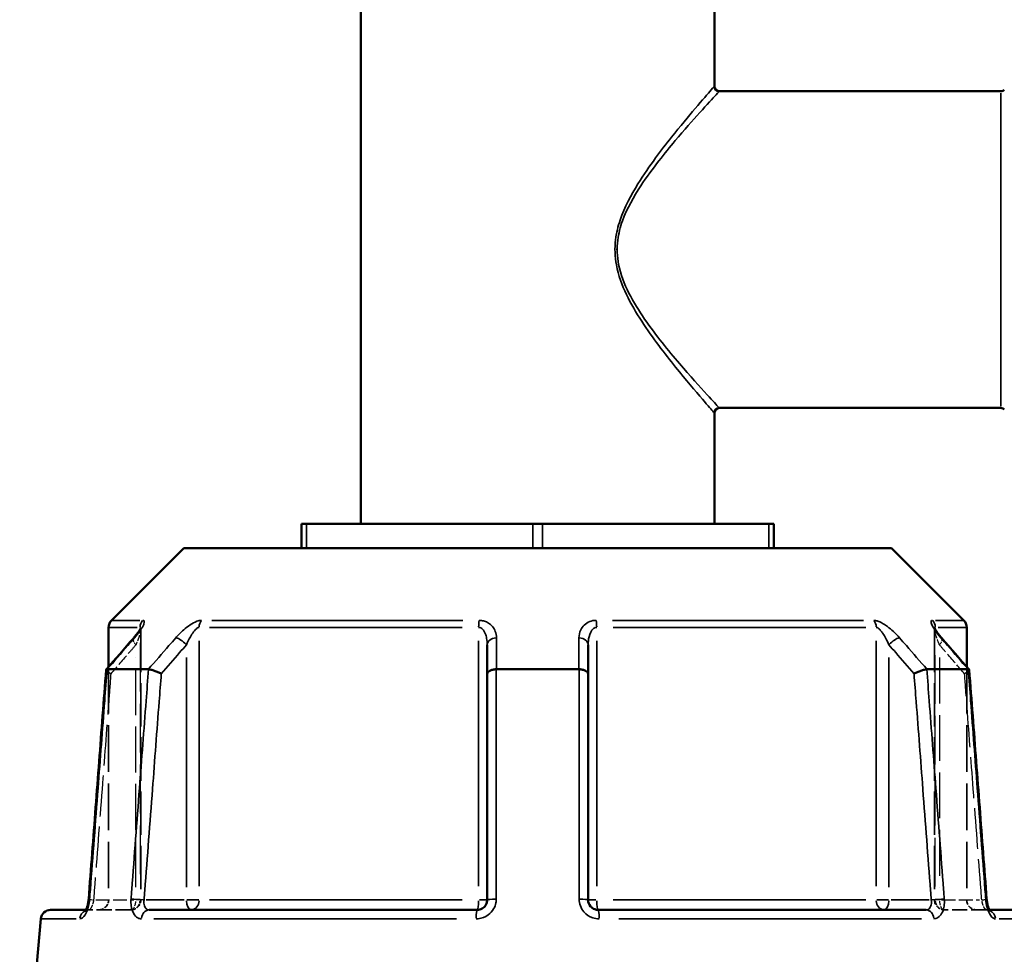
# Model space of a CAD drawing. Header units: millimetres. Extents: x 0 to 926, y 0 to 970.
# Tile 5 of 17: x 346 to 446, y 404 to 498. Entities that reach past the tile are written whole.
import ezdxf

# ---------------------------------------------------------------- set-up
doc = ezdxf.new("R2010")
doc.units = ezdxf.units.MM
doc.linetypes.add('DASHED', pattern=[0.2067, 0.1654, -0.0413])
for name, color, linetype, lineweight in [('Dimension (ANSI)', 7, 'Continuous', 25), ('Hidden (ANSI)', 7, 'DASHED', 35), ('Hidden Narrow (ANSI)', 7, 'DASHED', 25), ('Visible (ANSI)', 7, 'Continuous', 50), ('Visible Narrow (ANSI)', 7, 'Continuous', 35)]:
    doc.layers.add(name, color=color, linetype=linetype, lineweight=lineweight)
doc.styles.add('Note Text (ANSI)', font='tahoma.ttf')
doc.dimstyles.new('Default - mm (ANSI)', dxfattribs={"dimtxt": 3.048, "dimasz": 2.5, "dimexe": 3.175, "dimexo": 1.6002, "dimgap": 0.8, "dimtad": 0, "dimtoh": 1, "dimrnd": 1e-08, "dimzin": 4, "dimdsep": 46, "dimtxsty": 'Note Text (ANSI)', "dimcen": 0.09, "dimdle": 10, "dimclrd": 256, "dimclre": 256, "dimclrt": 256, "dimadec": 1, "dimazin": 1, "dimtfac": 1, "dimtofl": 0, "dimtmove": 0, "dimatfit": 3, "dimfxl": 1, "dimtolj": 1, "dimtzin": 4, "dimlwd": -1, "dimlwe": -1, "dimarcsym": 0})

# ---------------------------------------------------------------- blocks, each defined once
blk = doc.blocks.new('*D8')
at = {"layer": 'Defpoints', "color": 0, "transparency": 16777216}
for p in [(253.837, 532.055), (383.453, 532.055), (399.136, 242.063)]:
    blk.add_point(p, dxfattribs=at)
at = {"layer": 'Dimension (ANSI)', "transparency": 16777216}
for p, q in [((381.853, 532.055), (250.662, 532.055)), ((253.837, 529.555), (253.837, 424.02)), ((253.837, 244.563), (253.837, 410.106)), ((397.536, 242.063), (250.662, 242.063))]:
    blk.add_line(p, q, dxfattribs=at)
for points in [[(253.42, 529.555), (254.253, 529.555), (253.837, 532.055)], [(253.42, 244.563), (254.253, 244.563), (253.837, 242.063)]]:
    blk.add_solid(points, dxfattribs=at)
at = {"layer": 'Dimension (ANSI)', "transparency": 16777216, "insert": (252.243, 410.906), "char_height": 3.048, "attachment_point": 1, "rotation": 90, "style": 'Note Text (ANSI)'}
blk.add_mtext('\\A1;289.99', dxfattribs=at)

msp = doc.modelspace()

# ---------------------------------------------------------------- linework, layer by layer
at = {"layer": 'Hidden (ANSI)', "ltscale": 26.493855}
for p, q in [((358.66, 436.651), (358.66, 409.27)), ((438.847, 436.651), (438.847, 409.27))]:
    msp.add_line(p, q, dxfattribs=at)
at = {"layer": 'Hidden (ANSI)', "ltscale": 28.476213}
msp.add_line((355.403, 432.814), (355.403, 409.27), dxfattribs=at)
at = {"layer": 'Hidden (ANSI)', "ltscale": 28.476215}
msp.add_line((442.103, 432.814), (442.103, 409.27), dxfattribs=at)
at = {"layer": 'Hidden (ANSI)', "ltscale": 1.470216}
msp.add_line((353.122, 408.27), (353.416, 408.27), dxfattribs=at)
at = {"layer": 'Hidden (ANSI)', "ltscale": 9.334328}
for p, q in [((357.66, 408.27), (353.416, 408.27)), ((444.091, 408.27), (439.847, 408.27))]:
    msp.add_line(p, q, dxfattribs=at)
at = {"layer": 'Hidden (ANSI)', "ltscale": 1.47006}
msp.add_line((444.091, 408.27), (444.385, 408.27), dxfattribs=at)
at = {"layer": 'Hidden (ANSI)', "ltscale": 2.991791}
for centre, start, end in [((354.403, 409.27), 270, 0), ((357.66, 409.27), 270, 0), ((439.847, 409.27), 180, 270), ((443.103, 409.27), 180, 270)]:
    msp.add_arc(centre, 1, start, end, dxfattribs=at)
at = {"layer": 'Hidden (ANSI)', "ltscale": 8.512628}
for centre, major_axis, ratio, start_param, end_param in [((10210.219, -10848.813), (-350.928, 15922.406), 0.871323, 0.7641, 0.76438), ((-9549.375, -11005.959), (-354.119, -16144.189), 0.871299, 2.377123, 2.377399)]:
    msp.add_ellipse(centre, major_axis=major_axis, ratio=ratio, start_param=start_param, end_param=end_param, dxfattribs=at)
at = {"layer": 'Hidden (ANSI)', "ltscale": 4.578621}
msp.add_open_spline([(357.906, 435.692), (358.005, 435.806), (358.098, 435.918), (358.27, 436.136), (358.348, 436.242), (358.485, 436.439), (358.543, 436.531), (358.61, 436.647), (358.628, 436.681), (358.654, 436.733), (358.662, 436.751), (358.672, 436.775), (358.674, 436.782), (358.677, 436.789), (358.675, 436.784), (358.667, 436.746), (358.663, 436.721), (358.66, 436.673), (358.66, 436.663), (358.66, 436.651)], degree=3, knots=[0, 0, 0, 0, 0.0532636, 0.0532636, 0.1065273, 0.1065273, 0.1597909, 0.1597909, 0.1864227, 0.1864227, 0.2069394, 0.2069394, 0.2220218, 0.2220218, 0.2454412, 0.2454412, 0.2621344, 0.2621344, 0.2663181, 0.2663181, 0.2663181, 0.2663181], dxfattribs=at)
at = {"layer": 'Hidden (ANSI)', "ltscale": 0.735482}
msp.add_open_spline([(358.66, 436.651), (358.66, 436.694), (358.664, 436.724), (358.67, 436.765), (358.673, 436.777), (358.676, 436.785), (358.676, 436.786), (358.676, 436.786)], degree=3, knots=[0.07909903, 0.07909903, 0.07909903, 0.07909903, 0.09474523, 0.09474523, 0.11073774, 0.11073774, 0.11830044, 0.11830044, 0.11830044, 0.11830044], dxfattribs=at)
at = {"layer": 'Hidden (ANSI)', "ltscale": 4.578617}
msp.add_open_spline([(438.847, 436.651), (438.847, 436.694), (438.843, 436.724), (438.837, 436.765), (438.833, 436.777), (438.83, 436.789), (438.831, 436.787), (438.838, 436.768), (438.846, 436.747), (438.879, 436.679), (438.908, 436.625), (438.994, 436.482), (439.057, 436.387), (439.2, 436.185), (439.282, 436.078), (439.443, 435.877), (439.52, 435.785), (439.601, 435.692)], degree=3, knots=[0.079099, 0.079099, 0.079099, 0.079099, 0.0947452, 0.0947452, 0.1107377, 0.1107377, 0.1298416, 0.1298416, 0.1559652, 0.1559652, 0.1953205, 0.1953205, 0.2485839, 0.2485839, 0.3018473, 0.3018473, 0.345416, 0.345416, 0.345416, 0.345416], dxfattribs=at)
at = {"layer": 'Hidden (ANSI)', "ltscale": 0.735502}
msp.add_open_spline([(438.831, 436.786), (438.831, 436.786), (438.833, 436.779), (438.84, 436.746), (438.844, 436.721), (438.846, 436.673), (438.847, 436.663), (438.847, 436.651)], degree=3, knots=[0.22711666, 0.22711666, 0.22711666, 0.22711666, 0.24544118, 0.24544118, 0.26213437, 0.26213437, 0.26631814, 0.26631814, 0.26631814, 0.26631814], dxfattribs=at)
at = {"layer": 'Hidden (ANSI)', "ltscale": 2.089214}
for points, knots in [([(355.152, 432.511), (355.15, 432.488), (355.164, 432.459), (355.227, 432.384), (355.282, 432.336), (355.429, 432.233), (355.519, 432.178), (355.623, 432.122), (355.624, 432.121), (355.625, 432.12)], [-0.1095544, -0.1095544, -0.1095544, -0.1095544, -0.0779628, -0.0779628, -0.0392371, -0.0392371, 0, 0, 0.0004763, 0.0004763, 0.0004763, 0.0004763]), ([(441.882, 432.12), (441.883, 432.121), (441.884, 432.122), (441.988, 432.178), (442.078, 432.233), (442.224, 432.336), (442.28, 432.384), (442.343, 432.459), (442.356, 432.488), (442.355, 432.511)], [-0.1537126, -0.1537126, -0.1537126, -0.1537126, -0.1532374, -0.1532374, -0.1140917, -0.1140917, -0.0754562, -0.0754562, -0.0439381, -0.0439381, -0.0439381, -0.0439381])]:
    msp.add_open_spline(points, degree=3, knots=knots, dxfattribs=at)
at = {"layer": 'Hidden (ANSI)', "ltscale": 0.420625}
msp.add_open_spline([(353.279, 408.688), (353.291, 408.734), (353.303, 408.781), (353.318, 408.849), (353.323, 408.869), (353.327, 408.888)], degree=3, knots=[0.22725759, 0.22725759, 0.22725759, 0.22725759, 0.24742921, 0.24742921, 0.25543248, 0.25543248, 0.25543248, 0.25543248], dxfattribs=at)
at = {"layer": 'Hidden (ANSI)', "ltscale": 0.527502}
msp.add_open_spline([(353.359, 409.071), (353.366, 409.119), (353.373, 409.167), (353.383, 409.258), (353.387, 409.302), (353.39, 409.346)], degree=3, knots=[0.27967862, 0.27967862, 0.27967862, 0.27967862, 0.29808648, 0.29808648, 0.31481397, 0.31481397, 0.31481397, 0.31481397], dxfattribs=at)
at = {"layer": 'Hidden (ANSI)', "ltscale": 1.701024}
msp.add_open_spline([(353.043, 408.146), (353.043, 408.146), (353.043, 408.146), (353.043, 408.146), (353.052, 408.156), (353.099, 408.189), (353.136, 408.211), (353.25, 408.253), (353.329, 408.27), (353.416, 408.27)], degree=3, knots=[0.22729393, 0.22729393, 0.22729393, 0.22729393, 0.22772718, 0.22772718, 0.25682997, 0.25682997, 0.28516168, 0.28516168, 0.31481104, 0.31481104, 0.31481104, 0.31481104], dxfattribs=at)
at = {"layer": 'Hidden (ANSI)', "ltscale": 1.700917}
for points in [[(353.416, 408.27), (353.312, 408.27), (353.221, 408.245), (353.106, 408.196), (353.075, 408.173), (353.047, 408.151), (353.043, 408.146), (353.043, 408.146)], [(444.091, 408.27), (444.195, 408.27), (444.286, 408.245), (444.4, 408.196), (444.432, 408.173), (444.46, 408.151), (444.464, 408.146), (444.464, 408.146)]]:
    msp.add_open_spline(points, degree=3, knots=[0, 0, 0, 0, 0.03548795, 0.03548795, 0.06659065, 0.06659065, 0.08751627, 0.08751627, 0.08751627, 0.08751627], dxfattribs=at)
at = {"layer": 'Hidden (ANSI)', "ltscale": 0.402963}
msp.add_open_spline([(353.073, 408.186), (353.074, 408.188), (353.074, 408.189), (353.089, 408.21), (353.104, 408.237), (353.122, 408.27)], degree=3, knots=[0.1229755, 0.1229755, 0.1229755, 0.1229755, 0.12462258, 0.12462258, 0.15044821, 0.15044821, 0.15044821, 0.15044821], dxfattribs=at)
at = {"layer": 'Hidden (ANSI)', "ltscale": 2.63652}
msp.add_open_spline([(444.385, 408.27), (444.405, 408.233), (444.422, 408.204), (444.453, 408.158), (444.465, 408.145), (444.464, 408.146), (444.455, 408.156), (444.408, 408.189), (444.37, 408.211), (444.256, 408.253), (444.177, 408.27), (444.091, 408.27)], degree=3, knots=[0.1643631, 0.1643631, 0.1643631, 0.1643631, 0.1934363, 0.1934363, 0.2277272, 0.2277272, 0.25683, 0.25683, 0.2851617, 0.2851617, 0.314811, 0.314811, 0.314811, 0.314811], dxfattribs=at)
at = {"layer": 'Hidden Narrow (ANSI)', "ltscale": 0.388085}
msp.add_line((406.772, 474.963), (406.574, 474.963), dxfattribs=at)
at = {"layer": 'Hidden Narrow (ANSI)', "ltscale": 29.756516}
msp.add_line((358.587, 435.24), (358.587, 410.637), dxfattribs=at)
at = {"layer": 'Hidden Narrow (ANSI)', "ltscale": 29.756474}
msp.add_line((438.92, 410.637), (438.92, 435.24), dxfattribs=at)
at = {"layer": 'Hidden Narrow (ANSI)', "ltscale": 28.04664}
for p, q in [((358.16, 410.558), (358.16, 433.747)), ((439.347, 433.747), (439.347, 410.558))]:
    msp.add_line(p, q, dxfattribs=at)
at = {"layer": 'Hidden Narrow (ANSI)', "ltscale": 8.457208}
for p, q in [((354.101, 409.27), (357.947, 409.27)), ((439.56, 409.27), (443.406, 409.27))]:
    msp.add_line(p, q, dxfattribs=at)
at = {"layer": 'Hidden Narrow (ANSI)', "ltscale": 1.795034}
for p, q in [((358.659, 409.27), (358.205, 409.27)), ((439.302, 409.27), (438.848, 409.27))]:
    msp.add_line(p, q, dxfattribs=at)
at = {"layer": 'Hidden Narrow (ANSI)', "ltscale": 2.029475}
for centre, major_axis, start_param, end_param in [((358.66, 435.036), (-0.755, 0.656), 0.059198, 1.124761), ((438.847, 435.036), (0.755, 0.656), 5.158424, 6.223987)]:
    msp.add_ellipse(centre, major_axis=major_axis, ratio=0.354319, start_param=start_param, end_param=end_param, dxfattribs=at)
at = {"layer": 'Hidden Narrow (ANSI)', "ltscale": 1.797881}
for centre, major_axis, start_param, end_param in [((354.388, 409.27), (-0.997, 0.076), 0.052443, 0.996415), ((443.119, 409.27), (0.997, 0.076), 5.28677, 6.230742)]:
    msp.add_ellipse(centre, major_axis=major_axis, ratio=0.04373, start_param=start_param, end_param=end_param, dxfattribs=at)
at = {"layer": 'Hidden Narrow (ANSI)', "ltscale": 2.692601}
for centre, ratio, start_param, end_param in [((357.66, 409.27), 0.5, 0.07854, 1.492257), ((357.66, 409.27), 0.926566, 0.07854, 1.492257), ((439.847, 409.27), 0.926566, 4.790929, 6.204645), ((439.847, 409.27), 0.5, 4.790929, 6.204645)]:
    msp.add_ellipse(centre, major_axis=(0, -1), ratio=ratio, start_param=start_param, end_param=end_param, dxfattribs=at)
at = {"layer": 'Hidden Narrow (ANSI)', "ltscale": 0.633739}
msp.add_ellipse((353.416, 407.27), major_axis=(0, 1), ratio=0.921327, start_param=0.018488, end_param=0.351264, dxfattribs=at)
at = {"layer": 'Hidden Narrow (ANSI)', "ltscale": 0.633677}
msp.add_ellipse((444.091, 407.27), major_axis=(0, 1), ratio=0.921327, start_param=5.931955, end_param=6.2647, dxfattribs=at)
at = {"layer": 'Hidden Narrow (ANSI)', "ltscale": 3.591758}
msp.add_open_spline([(358.653, 436.732), (358.656, 436.72), (358.657, 436.707), (358.664, 436.633), (358.657, 436.553), (358.626, 436.376), (358.604, 436.28), (358.535, 436.026), (358.482, 435.86), (358.344, 435.477), (358.256, 435.257), (358.16, 435.036)], degree=3, knots=[0.0537364, 0.0537364, 0.0537364, 0.0537364, 0.0672144, 0.0672144, 0.1229221, 0.1229221, 0.1744041, 0.1744041, 0.2513157, 0.2513157, 0.345416, 0.345416, 0.345416, 0.345416], dxfattribs=at)
at = {"layer": 'Hidden Narrow (ANSI)', "ltscale": 3.592147}
msp.add_open_spline([(439.347, 435.036), (439.227, 435.312), (439.119, 435.586), (438.913, 436.199), (438.831, 436.533), (438.85, 436.712), (438.852, 436.722), (438.854, 436.732)], degree=3, knots=[0, 0, 0, 0, 0.1173418, 0.1173418, 0.2810905, 0.2810905, 0.2916805, 0.2916805, 0.2916805, 0.2916805], dxfattribs=at)
at = {"layer": 'Hidden Narrow (ANSI)', "ltscale": 7.081717}
for points, knots in [([(358.16, 435.036), (357.934, 434.776), (357.708, 434.516), (357.483, 434.256), (356.863, 433.544), (356.244, 432.832), (355.625, 432.12)], [1.52956, 1.52956, 1.52956, 1.52956, 1.6399942, 1.6399942, 1.6399942, 1.9426801, 1.9426801, 1.9426801, 1.9426801]), ([(441.882, 432.12), (441.263, 432.832), (440.643, 433.544), (440.024, 434.256), (439.798, 434.516), (439.573, 434.776), (439.347, 435.036)], [2.5586218, 2.5586218, 2.5586218, 2.5586218, 2.8613077, 2.8613077, 2.8613077, 2.9717419, 2.9717419, 2.9717419, 2.9717419])]:
    msp.add_open_spline(points, degree=3, knots=knots, dxfattribs=at)
at = {"layer": 'Hidden Narrow (ANSI)', "ltscale": 24.968994}
for points, knots in [([(355.625, 432.12), (355.554, 431.18), (355.482, 430.24), (355.187, 426.355), (354.963, 423.41), (354.739, 420.466), (354.479, 417.054), (354.22, 413.641), (353.936, 409.909), (353.912, 409.59), (353.888, 409.27)], [0.603487, 0.603487, 0.603487, 0.603487, 0.886695, 0.886695, 1.77339, 1.77339, 1.77339, 2.801058, 2.801058, 2.897305, 2.897305, 2.897305, 2.897305]), ([(443.619, 409.27), (443.595, 409.59), (443.571, 409.909), (443.287, 413.641), (443.027, 417.054), (442.768, 420.466), (442.544, 423.41), (442.32, 426.355), (442.025, 430.24), (441.953, 431.18), (441.882, 432.12)], [1.204615, 1.204615, 1.204615, 1.204615, 1.300862, 1.300862, 2.32853, 2.32853, 2.32853, 3.215225, 3.215225, 3.498434, 3.498434, 3.498434, 3.498434])]:
    msp.add_open_spline(points, degree=3, knots=knots, dxfattribs=at)
at = {"layer": 'Hidden Narrow (ANSI)', "ltscale": 2.712011}
msp.add_open_spline([(353.888, 409.27), (353.878, 409.204), (353.865, 409.138), (353.827, 408.969), (353.799, 408.868), (353.725, 408.656), (353.677, 408.55), (353.553, 408.34), (353.476, 408.27), (353.416, 408.27)], degree=3, knots=[0, 0, 0, 0, 0.0398263, 0.0398263, 0.1035483, 0.1035483, 0.1863869, 0.1863869, 0.314811, 0.314811, 0.314811, 0.314811], dxfattribs=at)
at = {"layer": 'Hidden Narrow (ANSI)', "ltscale": 2.712193}
msp.add_open_spline([(444.091, 408.27), (444.068, 408.27), (444.043, 408.28), (443.974, 408.33), (443.928, 408.386), (443.822, 408.562), (443.764, 408.697), (443.675, 408.981), (443.641, 409.126), (443.619, 409.27)], degree=3, knots=[0, 0, 0, 0, 0.0486765, 0.0486765, 0.1265588, 0.1265588, 0.2278058, 0.2278058, 0.314814, 0.314814, 0.314814, 0.314814], dxfattribs=at)
at = {"layer": 'Visible (ANSI)'}
for p, q in [((380.903, 502.655), (380.903, 447.27)), ((416.603, 502.655), (416.603, 491.463)), ((445.546, 490.963), (417.103, 490.963)), ((445.546, 458.963), (417.103, 458.963)), ((416.603, 458.463), (416.603, 447.27)), ((374.903, 447.27), (375.403, 447.27)), ((374.903, 447.27), (374.903, 444.82)), ((375.403, 447.27), (398.253, 447.27)), ((398.253, 447.27), (399.253, 447.27)), ((399.253, 447.27), (422.104, 447.27)), ((422.104, 447.27), (422.604, 447.27)), ((422.604, 444.82), (422.604, 447.27)), ((363.004, 444.82), (355.696, 437.512)), ((363.004, 444.82), (434.503, 444.82)), ((434.503, 444.82), (441.811, 437.512)), ((355.403, 436.805), (355.403, 432.814)), ((442.103, 436.805), (442.103, 432.814)), ((393.653, 435.036), (393.653, 432.12)), ((403.853, 432.12), (403.853, 435.036)), ((355.261, 432.57), (359.422, 432.57)), ((393.653, 432.12), (393.653, 409.27)), ((394.592, 432.57), (402.915, 432.57)), ((403.853, 409.27), (403.853, 432.12)), ((438.085, 432.57), (442.246, 432.57)), ((349.545, 408.27), (353.122, 408.27)), ((359.516, 408.27), (392.653, 408.27)), ((404.853, 408.27), (437.991, 408.27)), ((444.385, 408.27), (447.962, 408.27)), ((348.548, 407.357), (347.753, 398.27))]:
    msp.add_line(p, q, dxfattribs=at)
for centre, radius, start, end in [((417.103, 491.463), 0.5, 180, 270), ((445.546, 491.463), 0.5, 270, 315), ((417.103, 458.463), 0.5, 90, 180), ((445.546, 458.463), 0.5, 45, 90), ((356.403, 436.805), 1, 135, 180), ((441.103, 436.805), 1, 0, 45), ((349.545, 407.27), 1, 90, 175)]:
    msp.add_arc(centre, radius, start, end, dxfattribs=at)
for centre, major_axis, ratio, start_param, end_param in [((10346.882, -11005.959), (354.119, -16144.189), 0.871299, 3.905786, 3.906063), ((-9412.712, -10848.813), (350.928, 15922.406), 0.871323, 5.518805, 5.519086)]:
    msp.add_ellipse(centre, major_axis=major_axis, ratio=ratio, start_param=start_param, end_param=end_param, dxfattribs=at)
for points, knots in [([(358.676, 436.786), (358.676, 436.786), (358.675, 436.783), (358.669, 436.768), (358.66, 436.747), (358.628, 436.679), (358.599, 436.625), (358.513, 436.482), (358.45, 436.387), (358.306, 436.185), (358.225, 436.078), (358.064, 435.877), (357.987, 435.785), (357.906, 435.692)], [0.1183004, 0.1183004, 0.1183004, 0.1183004, 0.1298416, 0.1298416, 0.1559652, 0.1559652, 0.1953205, 0.1953205, 0.2485839, 0.2485839, 0.3018473, 0.3018473, 0.345416, 0.345416, 0.345416, 0.345416]), ([(439.601, 435.692), (439.502, 435.806), (439.409, 435.918), (439.237, 436.136), (439.159, 436.242), (439.022, 436.439), (438.963, 436.531), (438.897, 436.647), (438.878, 436.681), (438.853, 436.733), (438.845, 436.751), (438.835, 436.775), (438.832, 436.782), (438.831, 436.786), (438.831, 436.786), (438.831, 436.786)], [0, 0, 0, 0, 0.0532636, 0.0532636, 0.1065273, 0.1065273, 0.1597909, 0.1597909, 0.1864227, 0.1864227, 0.2069394, 0.2069394, 0.2220218, 0.2220218, 0.2271167, 0.2271167, 0.2271167, 0.2271167]), ([(355.152, 432.511), (355.035, 430.967), (354.917, 429.423), (354.682, 426.334), (354.565, 424.789), (354.33, 421.701), (354.212, 420.156), (353.978, 417.068), (353.86, 415.523), (353.625, 412.435), (353.508, 410.89), (353.39, 409.346)], [0.571859, 0.571859, 0.571859, 0.571859, 1.036948, 1.036948, 1.502037, 1.502037, 1.967126, 1.967126, 2.432216, 2.432216, 2.897305, 2.897305, 2.897305, 2.897305]), ([(355.25, 432.57), (355.197, 432.565), (355.166, 432.55), (355.154, 432.521), (355.152, 432.516), (355.152, 432.511)], [-0.15359506, -0.15359506, -0.15359506, -0.15359506, -0.11655085, -0.11655085, -0.10955437, -0.10955437, -0.10955437, -0.10955437]), ([(360.725, 432.12), (360.724, 432.121), (360.723, 432.122), (360.619, 432.178), (360.505, 432.233), (360.269, 432.336), (360.148, 432.384), (359.911, 432.466), (359.797, 432.501), (359.594, 432.55), (359.507, 432.565), (359.437, 432.57)], [-0.1537126, -0.1537126, -0.1537126, -0.1537126, -0.1532374, -0.1532374, -0.1140917, -0.1140917, -0.0754562, -0.0754562, -0.036958, -0.036958, 0, 0, 0, 0]), ([(394.567, 432.57), (394.444, 432.565), (394.325, 432.55), (394.102, 432.501), (394, 432.466), (393.832, 432.384), (393.767, 432.336), (393.677, 432.233), (393.654, 432.178), (393.653, 432.122), (393.653, 432.121), (393.653, 432.12)], [-0.1535949, -0.1535949, -0.1535949, -0.1535949, -0.1165508, -0.1165508, -0.0779629, -0.0779629, -0.039237, -0.039237, 0, 0, 0.0004764, 0.0004764, 0.0004764, 0.0004764]), ([(403.853, 432.12), (403.853, 432.121), (403.853, 432.122), (403.853, 432.178), (403.83, 432.233), (403.74, 432.336), (403.674, 432.384), (403.506, 432.466), (403.405, 432.501), (403.182, 432.55), (403.063, 432.565), (402.94, 432.57)], [-0.1537126, -0.1537126, -0.1537126, -0.1537126, -0.1532373, -0.1532373, -0.1140917, -0.1140917, -0.0754559, -0.0754559, -0.0369579, -0.0369579, 0, 0, 0, 0]), ([(438.07, 432.57), (438, 432.565), (437.913, 432.55), (437.71, 432.501), (437.596, 432.466), (437.359, 432.384), (437.238, 432.336), (437.002, 432.233), (436.888, 432.178), (436.784, 432.122), (436.783, 432.121), (436.782, 432.12)], [-0.153595, -0.153595, -0.153595, -0.153595, -0.1165508, -0.1165508, -0.0779628, -0.0779628, -0.039237, -0.039237, 0, 0, 0.0004763, 0.0004763, 0.0004763, 0.0004763]), ([(442.355, 432.511), (442.354, 432.516), (442.353, 432.521), (442.341, 432.55), (442.309, 432.565), (442.257, 432.57)], [-0.04393815, -0.04393815, -0.04393815, -0.04393815, -0.03695796, -0.03695796, 0, 0, 0, 0]), ([(444.116, 409.346), (443.999, 410.89), (443.881, 412.435), (443.647, 415.523), (443.529, 417.068), (443.294, 420.156), (443.177, 421.701), (442.942, 424.789), (442.825, 426.334), (442.59, 429.423), (442.472, 430.967), (442.355, 432.511)], [1.204615, 1.204615, 1.204615, 1.204615, 1.669705, 1.669705, 2.134794, 2.134794, 2.599883, 2.599883, 3.064972, 3.064972, 3.530061, 3.530061, 3.530061, 3.530061]), ([(353.39, 409.346), (353.38, 409.209), (353.362, 409.071), (353.312, 408.811), (353.282, 408.69), (353.216, 408.481), (353.181, 408.393), (353.118, 408.261), (353.091, 408.213), (353.054, 408.158), (353.043, 408.146), (353.043, 408.146)], [0, 0, 0, 0, 0.0524687, 0.0524687, 0.1038572, 0.1038572, 0.1517375, 0.1517375, 0.1934363, 0.1934363, 0.2272939, 0.2272939, 0.2272939, 0.2272939]), ([(393.653, 409.27), (393.653, 409.204), (393.647, 409.139), (393.613, 408.971), (393.576, 408.871), (393.457, 408.659), (393.365, 408.554), (393.113, 408.364), (392.942, 408.296), (392.728, 408.272), (392.691, 408.27), (392.653, 408.27)], [0, 0, 0, 0, 0.0395748, 0.0395748, 0.1028944, 0.1028944, 0.1852099, 0.1852099, 0.2922201, 0.2922201, 0.3148111, 0.3148111, 0.3148111, 0.3148111]), ([(404.853, 408.27), (404.743, 408.27), (404.633, 408.288), (404.361, 408.382), (404.209, 408.485), (403.94, 408.799), (403.853, 409.035), (403.853, 409.27)], [0, 0, 0, 0, 0.066534, 0.066534, 0.1729885, 0.1729885, 0.3148129, 0.3148129, 0.3148129, 0.3148129]), ([(444.116, 409.346), (444.127, 409.209), (444.145, 409.071), (444.194, 408.811), (444.225, 408.69), (444.291, 408.481), (444.326, 408.393), (444.368, 408.303), (444.377, 408.286), (444.385, 408.27)], [0, 0, 0, 0, 0.0524687, 0.0524687, 0.1038572, 0.1038572, 0.1517375, 0.1517375, 0.1643631, 0.1643631, 0.1643631, 0.1643631]), ([(444.464, 408.146), (444.464, 408.146), (444.464, 408.146), (444.459, 408.152), (444.447, 408.167), (444.414, 408.218), (444.391, 408.257), (444.339, 408.365), (444.309, 408.437), (444.248, 408.611), (444.218, 408.717), (444.165, 408.952), (444.143, 409.082), (444.124, 409.258), (444.12, 409.302), (444.116, 409.346)], [0.0875163, 0.0875163, 0.0875163, 0.0875163, 0.0946431, 0.0946431, 0.1246226, 0.1246226, 0.1595063, 0.1595063, 0.2006208, 0.2006208, 0.2474292, 0.2474292, 0.2980865, 0.2980865, 0.314814, 0.314814, 0.314814, 0.314814]), ([(353.043, 408.146), (353.043, 408.146), (353.043, 408.146), (353.048, 408.152), (353.059, 408.165), (353.073, 408.186)], [0.08751627, 0.08751627, 0.08751627, 0.08751627, 0.09464308, 0.09464308, 0.1229755, 0.1229755, 0.1229755, 0.1229755]), ([(353.122, 408.27), (353.128, 408.282), (353.134, 408.294), (353.168, 408.365), (353.198, 408.437), (353.245, 408.571), (353.262, 408.628), (353.279, 408.688)], [0.15044821, 0.15044821, 0.15044821, 0.15044821, 0.15950627, 0.15950627, 0.20062077, 0.20062077, 0.22725759, 0.22725759, 0.22725759, 0.22725759])]:
    msp.add_open_spline(points, degree=3, knots=knots, dxfattribs=at)
for points in [[(355.25, 432.57), (355.254, 432.57), (355.257, 432.57), (355.261, 432.57)], [(359.422, 432.57), (359.427, 432.57), (359.432, 432.57), (359.437, 432.57)], [(394.567, 432.57), (394.575, 432.57), (394.584, 432.57), (394.592, 432.57)], [(402.915, 432.57), (402.923, 432.57), (402.932, 432.57), (402.94, 432.57)], [(438.07, 432.57), (438.075, 432.57), (438.08, 432.57), (438.085, 432.57)], [(442.246, 432.57), (442.25, 432.57), (442.253, 432.57), (442.257, 432.57)], [(353.327, 408.888), (353.339, 408.948), (353.35, 409.009), (353.359, 409.071)]]:
    msp.add_open_spline(points, degree=3, dxfattribs=at)
at = {"layer": 'Visible Narrow (ANSI)'}
for p, q in [((445.546, 459.16), (445.546, 490.766)), ((375.403, 444.943), (375.403, 447.148)), ((398.253, 447.148), (398.253, 444.943)), ((399.253, 444.943), (399.253, 447.148)), ((422.104, 447.148), (422.104, 444.943)), ((358.28, 436.805), (355.411, 436.805)), ((355.704, 437.512), (358.553, 437.512)), ((358.587, 436.795), (358.587, 436.616)), ((391.14, 436.805), (365.601, 436.805)), ((365.825, 437.512), (391.191, 437.512)), ((406.315, 437.512), (431.681, 437.512)), ((431.905, 436.805), (406.367, 436.805)), ((438.92, 436.616), (438.92, 436.795)), ((438.953, 437.512), (441.803, 437.512)), ((442.095, 436.805), (439.227, 436.805)), ((364.549, 410.647), (364.549, 435.428)), ((392.791, 435.428), (392.791, 410.647)), ((404.716, 410.647), (404.716, 435.428)), ((432.958, 435.428), (432.958, 410.647)), ((363.26, 433.747), (363.26, 410.558)), ((434.247, 410.558), (434.247, 433.747)), ((363.047, 409.27), (359.201, 409.27)), ((364.503, 409.27), (363.323, 409.27)), ((365.601, 409.27), (391.14, 409.27)), ((393.651, 409.27), (392.861, 409.27)), ((404.645, 409.27), (403.856, 409.27)), ((406.367, 409.27), (431.905, 409.27)), ((434.183, 409.27), (433.004, 409.27)), ((438.306, 409.27), (434.46, 409.27)), ((352.118, 407.357), (348.558, 407.357)), ((390.546, 407.357), (359.963, 407.357)), ((437.544, 407.357), (406.961, 407.357)), ((448.948, 407.357), (445.389, 407.357))]:
    msp.add_line(p, q, dxfattribs=at)
for centre, major_axis, ratio, start_param, end_param in [((359.513, 436.805), (0, 1), 0.926566, 0.824668, 1.531526), ((365.338, 436.805), (0, -1), 0.789023, 3.966261, 4.673119), ((392.928, 436.805), (0, 1), 0.137542, 0.824668, 1.531526), ((404.578, 436.805), (0, -1), 0.137542, 1.610066, 2.316925), ((432.169, 436.805), (0, 1), 0.789023, 4.751659, 5.458517), ((437.993, 436.805), (0, -1), 0.926566, 1.610066, 2.316925), ((358.66, 435.036), (-0.755, 0.656), 0.354319, 5.978161, 6.267131), ((362.76, 435.036), (-0.755, 0.656), 0.354319, 4.400804, 5.755338), ((394.653, 435.036), (-1, 0), 0.708638, 4.853399, 6.207933), ((402.853, 435.036), (1, 0), 0.708638, 0.075252, 1.429786), ((434.747, 435.036), (-0.755, -0.656), 0.354319, 3.66944, 5.023974), ((438.847, 435.036), (0.755, 0.656), 0.354319, 0.016054, 0.305024), ((354.388, 409.27), (-0.997, 0.076), 0.04373, 5.866569, 6.261258), ((358.488, 409.27), (0.997, -0.076), 0.04373, 1.123229, 2.46189), ((363.76, 409.27), (0, -1), 0.5, 4.790929, 6.204645), ((363.76, 409.27), (0, -1), 0.789023, 0.07854, 1.492257), ((392.653, 409.27), (0, -1), 0.137542, 0.07854, 1.492257), ((394.653, 409.27), (-1, 0), 0.08746, 4.870153, 6.208815), ((402.853, 409.27), (1, 0), 0.08746, 0.07437, 1.413032), ((404.853, 409.27), (0, -1), 0.137542, 4.790929, 6.204645), ((433.747, 409.27), (0, -1), 0.789023, 4.790929, 6.204645), ((433.747, 409.27), (0, -1), 0.5, 0.07854, 1.492257), ((439.019, 409.27), (0.997, 0.076), 0.04373, 0.679702, 2.018364), ((443.119, 409.27), (0.997, 0.076), 0.04373, 0.021927, 0.416616), ((353.416, 407.27), (0, 1), 0.921327, 0.425441, 1.427841), ((359.516, 407.27), (0, 1), 0.797365, 0.074176, 1.409353), ((392.653, 407.27), (0, 1), 0.123962, 0.074176, 1.409353), ((404.853, 407.27), (0, 1), 0.123962, 4.873832, 6.209009), ((437.991, 407.27), (0, 1), 0.797365, 4.873832, 6.209009), ((444.091, 407.27), (0, 1), 0.921327, 4.855346, 5.857779)]:
    msp.add_ellipse(centre, major_axis=major_axis, ratio=ratio, start_param=start_param, end_param=end_param, dxfattribs=at)
for points, knots in [([(416.601, 491.46), (416.6, 491.459), (416.494, 491.338), (415.96, 490.724), (415.391, 490.069), (413.984, 488.41), (413.158, 487.421), (411.757, 485.657), (411.215, 484.957), (410.069, 483.396), (409.462, 482.528), (408.192, 480.479), (407.534, 479.268), (406.869, 477.307), (406.706, 476.642), (406.522, 475.114), (406.554, 474.246), (406.903, 472.362), (407.275, 471.368), (408.178, 469.477), (408.713, 468.579), (410.394, 465.996), (411.601, 464.449), (413.743, 461.79), (414.698, 460.668), (415.968, 459.189), (416.367, 458.733), (416.577, 458.493), (416.602, 458.464), (416.601, 458.465)], [-8.052189, -8.052189, -8.052189, -8.052189, -7.721308, -7.721308, -7.200507, -7.200507, -6.695816, -6.695816, -6.396049, -6.396049, -6.063276, -6.063276, -5.65846, -5.65846, -5.463231, -5.463231, -5.219553, -5.219553, -4.915144, -4.915144, -4.600848, -4.600848, -3.9604, -3.9604, -3.344084, -3.344084, -2.847427, -2.847427, -2.684036, -2.684036, -2.684036, -2.684036]), ([(417.101, 458.965), (417.102, 458.964), (417.076, 458.992), (416.861, 459.225), (416.45, 459.667), (415.144, 461.101), (414.163, 462.189), (411.961, 464.767), (410.72, 466.268), (408.992, 468.773), (408.442, 469.644), (407.513, 471.477), (407.131, 472.441), (406.773, 474.268), (406.74, 475.109), (406.929, 476.591), (407.097, 477.236), (407.78, 479.138), (408.456, 480.311), (409.762, 482.298), (410.386, 483.141), (411.564, 484.654), (412.121, 485.333), (413.561, 487.043), (414.411, 488.003), (415.857, 489.612), (416.442, 490.247), (416.991, 490.842), (417.1, 490.959), (417.101, 490.96)], [2.684036, 2.684036, 2.684036, 2.684036, 2.847427, 2.847427, 3.344084, 3.344084, 3.9604, 3.9604, 4.600848, 4.600848, 4.915144, 4.915144, 5.219553, 5.219553, 5.463231, 5.463231, 5.65846, 5.65846, 6.063276, 6.063276, 6.396049, 6.396049, 6.695816, 6.695816, 7.200507, 7.200507, 7.721308, 7.721308, 8.052189, 8.052189, 8.052189, 8.052189]), ([(358.018, 435.743), (358.21, 435.964), (358.385, 436.184), (358.659, 436.567), (358.765, 436.733), (358.902, 436.987), (358.945, 437.083), (359.004, 437.26), (359.017, 437.34), (358.998, 437.444), (358.977, 437.476), (358.919, 437.506), (358.891, 437.512), (358.858, 437.512)], [-0.345416, -0.345416, -0.345416, -0.345416, -0.2513157, -0.2513157, -0.1744041, -0.1744041, -0.1229221, -0.1229221, -0.0672144, -0.0672144, -0.0258517, -0.0258517, 0, 0, 0, 0]), ([(358.587, 436.805), (358.603, 436.805), (358.617, 436.799), (358.639, 436.775), (358.648, 436.756), (358.653, 436.732)], [0, 0, 0, 0, 0.02585168, 0.02585168, 0.05373644, 0.05373644, 0.05373644, 0.05373644]), ([(364.78, 437.512), (364.65, 437.512), (364.493, 437.477), (363.889, 437.247), (363.408, 436.909), (362.696, 436.293), (362.424, 436.019), (362.183, 435.743)], [-0.3454168, -0.3454168, -0.3454168, -0.3454168, -0.2827888, -0.2827888, -0.1173418, -0.1173418, 0, 0, 0, 0]), ([(363.26, 435.036), (363.38, 435.312), (363.516, 435.586), (363.871, 436.202), (364.109, 436.54), (364.408, 436.77), (364.485, 436.805), (364.549, 436.805)], [0, 0, 0, 0, 0.1173418, 0.1173418, 0.2827888, 0.2827888, 0.3454168, 0.3454168, 0.3454168, 0.3454168]), ([(392.791, 436.805), (392.834, 436.805), (392.876, 436.799), (392.983, 436.769), (393.046, 436.736), (393.183, 436.633), (393.253, 436.553), (393.369, 436.376), (393.417, 436.281), (393.519, 436.028), (393.564, 435.862), (393.635, 435.479), (393.653, 435.258), (393.653, 435.036)], [0, 0, 0, 0, 0.0258517, 0.0258517, 0.0672144, 0.0672144, 0.1230504, 0.1230504, 0.1741557, 0.1741557, 0.2508172, 0.2508172, 0.3454158, 0.3454158, 0.3454158, 0.3454158]), ([(394.588, 435.743), (394.587, 435.965), (394.549, 436.186), (394.405, 436.569), (394.313, 436.735), (394.105, 436.988), (394.008, 437.083), (393.771, 437.26), (393.629, 437.34), (393.35, 437.444), (393.222, 437.476), (393.004, 437.506), (392.918, 437.512), (392.831, 437.512)], [-0.3454158, -0.3454158, -0.3454158, -0.3454158, -0.2508172, -0.2508172, -0.1741557, -0.1741557, -0.1230504, -0.1230504, -0.0672144, -0.0672144, -0.0258517, -0.0258517, 0, 0, 0, 0]), ([(404.676, 437.512), (404.443, 437.512), (404.218, 437.469), (403.569, 437.219), (403.271, 436.895), (402.978, 436.293), (402.92, 436.019), (402.919, 435.743)], [-0.3454164, -0.3454164, -0.3454164, -0.3454164, -0.2762086, -0.2762086, -0.1173418, -0.1173418, 0, 0, 0, 0]), ([(403.853, 435.036), (403.853, 435.312), (403.882, 435.586), (404.026, 436.188), (404.172, 436.512), (404.491, 436.762), (404.602, 436.805), (404.716, 436.805)], [0, 0, 0, 0, 0.1173418, 0.1173418, 0.2762086, 0.2762086, 0.3454164, 0.3454164, 0.3454164, 0.3454164]), ([(435.323, 435.743), (435.131, 435.964), (434.918, 436.183), (434.501, 436.566), (434.303, 436.732), (433.958, 436.987), (433.816, 437.083), (433.52, 437.26), (433.365, 437.34), (433.105, 437.444), (432.999, 437.476), (432.839, 437.506), (432.78, 437.512), (432.726, 437.512)], [-0.345416, -0.345416, -0.345416, -0.345416, -0.2514166, -0.2514166, -0.1744529, -0.1744529, -0.1228891, -0.1228891, -0.0672144, -0.0672144, -0.0258517, -0.0258517, 0, 0, 0, 0]), ([(432.958, 436.805), (432.984, 436.805), (433.013, 436.799), (433.092, 436.769), (433.144, 436.736), (433.273, 436.633), (433.349, 436.553), (433.496, 436.376), (433.567, 436.28), (433.738, 436.025), (433.837, 435.859), (434.044, 435.476), (434.15, 435.257), (434.247, 435.036)], [0, 0, 0, 0, 0.0258517, 0.0258517, 0.0672144, 0.0672144, 0.1228891, 0.1228891, 0.1744529, 0.1744529, 0.2514166, 0.2514166, 0.345416, 0.345416, 0.345416, 0.345416]), ([(438.649, 437.512), (438.567, 437.512), (438.518, 437.475), (438.463, 437.24), (438.625, 436.906), (439.035, 436.293), (439.249, 436.019), (439.489, 435.743)], [-0.3454168, -0.3454168, -0.3454168, -0.3454168, -0.2810905, -0.2810905, -0.1173418, -0.1173418, 0, 0, 0, 0]), ([(355.261, 432.57), (355.954, 433.368), (356.647, 434.166), (357.34, 434.963), (357.566, 435.223), (357.792, 435.483), (358.018, 435.743)], [-1.9791464, -1.9791464, -1.9791464, -1.9791464, -1.6399942, -1.6399942, -1.6399942, -1.52956, -1.52956, -1.52956, -1.52956]), ([(362.183, 435.743), (361.957, 435.483), (361.731, 435.223), (361.505, 434.963), (360.81, 434.166), (360.116, 433.368), (359.422, 432.57)], [-2.74525, -2.74525, -2.74525, -2.74525, -2.6347843, -2.6347843, -2.6347843, -2.2956636, -2.2956636, -2.2956636, -2.2956636]), ([(394.592, 432.57), (394.591, 433.368), (394.59, 434.166), (394.589, 434.963), (394.588, 435.223), (394.588, 435.483), (394.588, 435.743)], [-1.9791464, -1.9791464, -1.9791464, -1.9791464, -1.6399911, -1.6399911, -1.6399911, -1.52956, -1.52956, -1.52956, -1.52956]), ([(402.919, 435.743), (402.919, 435.483), (402.918, 435.223), (402.918, 434.963), (402.917, 434.166), (402.916, 433.368), (402.915, 432.57)], [-0.9791356, -0.9791356, -0.9791356, -0.9791356, -0.8687045, -0.8687045, -0.8687045, -0.5295492, -0.5295492, -0.5295492, -0.5295492]), ([(438.085, 432.57), (437.391, 433.368), (436.696, 434.166), (436.002, 434.963), (435.776, 435.223), (435.55, 435.483), (435.323, 435.743)], [-1.9791464, -1.9791464, -1.9791464, -1.9791464, -1.6400257, -1.6400257, -1.6400257, -1.52956, -1.52956, -1.52956, -1.52956]), ([(439.489, 435.743), (439.715, 435.483), (439.941, 435.223), (440.166, 434.963), (440.86, 434.166), (441.553, 433.368), (442.246, 432.57)], [-2.9717419, -2.9717419, -2.9717419, -2.9717419, -2.8613077, -2.8613077, -2.8613077, -2.5221555, -2.5221555, -2.5221555, -2.5221555]), ([(360.725, 432.12), (361.344, 432.832), (361.963, 433.544), (362.582, 434.256), (362.808, 434.516), (363.034, 434.776), (363.26, 435.036)], [2.3321299, 2.3321299, 2.3321299, 2.3321299, 2.6347843, 2.6347843, 2.6347843, 2.74525, 2.74525, 2.74525, 2.74525]), ([(434.247, 435.036), (434.473, 434.776), (434.699, 434.516), (434.924, 434.256), (435.544, 433.544), (436.163, 432.832), (436.782, 432.12)], [1.52956, 1.52956, 1.52956, 1.52956, 1.6400257, 1.6400257, 1.6400257, 1.9426801, 1.9426801, 1.9426801, 1.9426801]), ([(353.486, 409.357), (353.511, 409.677), (353.535, 409.996), (353.818, 413.728), (354.078, 417.141), (354.337, 420.553), (354.561, 423.498), (354.784, 426.442), (355.089, 430.447), (355.169, 431.508), (355.25, 432.57)], [-2.897305, -2.897305, -2.897305, -2.897305, -2.801058, -2.801058, -1.77339, -1.77339, -1.77339, -0.886695, -0.886695, -0.567139, -0.567139, -0.567139, -0.567139]), ([(359.437, 432.57), (359.356, 431.508), (359.275, 430.447), (358.97, 426.442), (358.746, 423.498), (358.522, 420.553), (358.262, 417.141), (358.002, 413.728), (357.718, 409.996), (357.694, 409.677), (357.67, 409.357)], [-3.534781, -3.534781, -3.534781, -3.534781, -3.215225, -3.215225, -2.32853, -2.32853, -2.32853, -1.300862, -1.300862, -1.204615, -1.204615, -1.204615, -1.204615]), ([(358.988, 409.27), (359.012, 409.59), (359.036, 409.909), (359.32, 413.641), (359.579, 417.054), (359.839, 420.466), (360.063, 423.41), (360.287, 426.355), (360.582, 430.24), (360.654, 431.18), (360.725, 432.12)], [1.204615, 1.204615, 1.204615, 1.204615, 1.300862, 1.300862, 2.32853, 2.32853, 2.32853, 3.215225, 3.215225, 3.498434, 3.498434, 3.498434, 3.498434]), ([(394.57, 409.357), (394.57, 409.677), (394.57, 409.996), (394.569, 413.728), (394.569, 417.141), (394.568, 420.553), (394.568, 423.498), (394.567, 426.442), (394.567, 430.447), (394.567, 431.508), (394.567, 432.57)], [-2.897305, -2.897305, -2.897305, -2.897305, -2.801058, -2.801058, -1.77339, -1.77339, -1.77339, -0.886695, -0.886695, -0.567139, -0.567139, -0.567139, -0.567139]), ([(402.94, 432.57), (402.94, 431.508), (402.94, 430.447), (402.939, 426.442), (402.939, 423.498), (402.938, 420.553), (402.938, 417.141), (402.937, 413.728), (402.937, 409.996), (402.937, 409.677), (402.937, 409.357)], [-3.534781, -3.534781, -3.534781, -3.534781, -3.215225, -3.215225, -2.32853, -2.32853, -2.32853, -1.300862, -1.300862, -1.204615, -1.204615, -1.204615, -1.204615]), ([(436.782, 432.12), (436.853, 431.18), (436.925, 430.24), (437.22, 426.355), (437.444, 423.41), (437.668, 420.466), (437.927, 417.054), (438.187, 413.641), (438.471, 409.909), (438.495, 409.59), (438.519, 409.27)], [0.603487, 0.603487, 0.603487, 0.603487, 0.886695, 0.886695, 1.77339, 1.77339, 1.77339, 2.801058, 2.801058, 2.897305, 2.897305, 2.897305, 2.897305]), ([(439.837, 409.357), (439.813, 409.677), (439.789, 409.996), (439.505, 413.728), (439.245, 417.141), (438.985, 420.553), (438.761, 423.498), (438.537, 426.442), (438.232, 430.447), (438.151, 431.508), (438.07, 432.57)], [-2.897305, -2.897305, -2.897305, -2.897305, -2.801058, -2.801058, -1.77339, -1.77339, -1.77339, -0.886695, -0.886695, -0.567139, -0.567139, -0.567139, -0.567139]), ([(442.257, 432.57), (442.338, 431.508), (442.418, 430.447), (442.723, 426.442), (442.946, 423.498), (443.17, 420.553), (443.429, 417.141), (443.688, 413.728), (443.972, 409.996), (443.996, 409.677), (444.021, 409.357)], [-3.534781, -3.534781, -3.534781, -3.534781, -3.215225, -3.215225, -2.32853, -2.32853, -2.32853, -1.300862, -1.300862, -1.204615, -1.204615, -1.204615, -1.204615]), ([(352.498, 407.357), (352.668, 407.357), (352.855, 407.497), (353.125, 407.918), (353.221, 408.129), (353.357, 408.554), (353.405, 408.755), (353.46, 409.093), (353.476, 409.225), (353.486, 409.357)], [-0.314811, -0.314811, -0.314811, -0.314811, -0.1863869, -0.1863869, -0.1035483, -0.1035483, -0.0398263, -0.0398263, 0, 0, 0, 0]), ([(357.67, 409.357), (357.661, 409.251), (357.658, 409.145), (357.668, 408.627), (357.755, 408.236), (358.027, 407.713), (358.185, 407.542), (358.477, 407.387), (358.598, 407.357), (358.722, 407.357)], [-0.3148135, -0.3148135, -0.3148135, -0.3148135, -0.282847, -0.282847, -0.1571372, -0.1571372, -0.0604374, -0.0604374, 0, 0, 0, 0]), ([(359.516, 408.27), (359.444, 408.27), (359.376, 408.285), (359.215, 408.362), (359.131, 408.448), (358.996, 408.709), (358.962, 408.905), (358.974, 409.164), (358.98, 409.217), (358.988, 409.27)], [0, 0, 0, 0, 0.0604374, 0.0604374, 0.1571372, 0.1571372, 0.282847, 0.282847, 0.3148135, 0.3148135, 0.3148135, 0.3148135]), ([(392.53, 407.357), (392.606, 407.357), (392.682, 407.361), (393.118, 407.409), (393.467, 407.545), (393.981, 407.925), (394.17, 408.136), (394.413, 408.559), (394.489, 408.759), (394.557, 409.094), (394.57, 409.226), (394.57, 409.357)], [-0.3148111, -0.3148111, -0.3148111, -0.3148111, -0.2922201, -0.2922201, -0.1852099, -0.1852099, -0.1028944, -0.1028944, -0.0395748, -0.0395748, 0, 0, 0, 0]), ([(402.937, 409.357), (402.937, 408.886), (403.113, 408.416), (403.662, 407.787), (403.973, 407.581), (404.527, 407.394), (404.752, 407.357), (404.977, 407.357)], [-0.3148129, -0.3148129, -0.3148129, -0.3148129, -0.1729885, -0.1729885, -0.066534, -0.066534, 0, 0, 0, 0]), ([(438.519, 409.27), (438.529, 409.204), (438.535, 409.138), (438.539, 408.969), (438.53, 408.868), (438.483, 408.656), (438.437, 408.55), (438.279, 408.34), (438.143, 408.27), (437.991, 408.27)], [0, 0, 0, 0, 0.0398626, 0.0398626, 0.1036426, 0.1036426, 0.1865568, 0.1865568, 0.3148109, 0.3148109, 0.3148109, 0.3148109]), ([(438.785, 407.357), (439.048, 407.357), (439.296, 407.497), (439.602, 407.917), (439.697, 408.128), (439.807, 408.553), (439.836, 408.754), (439.85, 409.092), (439.847, 409.225), (439.837, 409.357)], [-0.3148109, -0.3148109, -0.3148109, -0.3148109, -0.1865568, -0.1865568, -0.1036426, -0.1036426, -0.0398626, -0.0398626, 0, 0, 0, 0]), ([(444.021, 409.357), (444.043, 409.068), (444.092, 408.779), (444.25, 408.21), (444.365, 407.941), (444.595, 407.589), (444.703, 407.477), (444.878, 407.377), (444.944, 407.357), (445.009, 407.357)], [-0.314814, -0.314814, -0.314814, -0.314814, -0.2278058, -0.2278058, -0.1265588, -0.1265588, -0.0486765, -0.0486765, 0, 0, 0, 0])]:
    msp.add_open_spline(points, degree=3, knots=knots, dxfattribs=at)
msp.add_open_spline([(438.854, 436.732), (438.864, 436.779), (438.886, 436.805), (438.92, 436.805)], degree=3, dxfattribs=at)

# ---------------------------------------------------------------- dimensions: what is measured, and where the dimension line sits
at = {"layer": 'Dimension (ANSI)'}
dim = msp.add_linear_dim(base=(253.837, 532.055), p1=(399.136, 242.063), p2=(383.453, 532.055), angle=90, dimstyle='Default - mm (ANSI)', override={"dimgap": 0.8, "dimtoh": 0, "dimdec": 2, "dimtol": 0, "dimlim": 0, "dimtp": 0, "dimtm": 0, "dimtdec": 2, "dimatfit": 1}, dxfattribs=at)
dim.commit()
dim.dimension.update_dxf_attribs({"geometry": '*D8', "text_midpoint": (253.837, 417.063), "dimtype": 160})

doc.saveas('drawing.dxf')
